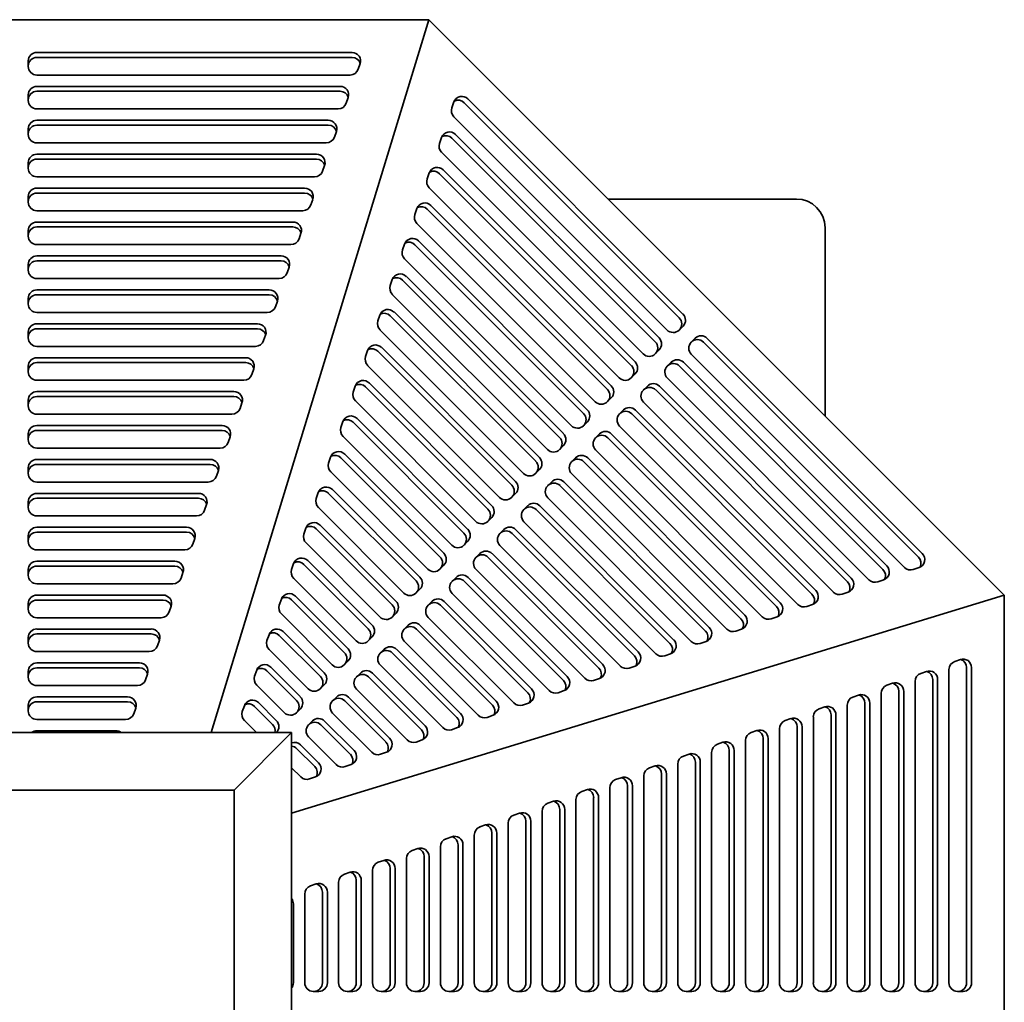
# Model space of a CAD drawing. Header units: millimetres. Extents: x 287 to 973, y 102 to 790.
# Tile 5 of 5: x 629 to 973, y 447 to 790. Entities that reach past the tile are written whole.
import ezdxf

# ---------------------------------------------------------------- set-up
doc = ezdxf.new("R2010")
doc.units = ezdxf.units.MM
doc.header["$LTSCALE"] = 3
doc.layers.add('Krawędzie widoczne(ISO)', color=7, linetype='Continuous', lineweight=35, true_color=0x262659)

msp = doc.modelspace()

# ---------------------------------------------------------------- linework, layer by layer
at = {"layer": 'Krawędzie widoczne(ISO)'}
for p, q in [((488.13, 789.5), (771.87, 789.5)), ((695.97, 541), (771.87, 789.5)), ((771.87, 789.5), (972.5, 588.87)), ((635.21, 778.09), (745.08, 778.09)), ((635.21, 776.37), (745.08, 776.37)), ((632.21, 773.17), (632.21, 775.13)), ((747.91, 774.18), (747.23, 772.21)), ((744.39, 770.21), (635.21, 770.21)), ((635.21, 766.27), (740.91, 766.27)), ((632.21, 761.34), (632.21, 763.31)), ((635.21, 764.55), (740.91, 764.55)), ((743.75, 762.36), (743.07, 760.39)), ((779.9, 758.76), (780.61, 760.82)), ((784.2, 760.58), (859.14, 685.61)), ((785.51, 761.89), (860.45, 686.92)), ((740.23, 758.39), (635.21, 758.39)), ((854.89, 681.36), (780.62, 755.66)), ((635.21, 754.45), (736.8, 754.45)), ((635.21, 752.73), (736.8, 752.73)), ((632.21, 749.52), (632.21, 751.49)), ((739.64, 750.53), (738.95, 748.56)), ((775.6, 746.38), (776.31, 748.44)), ((781.21, 749.51), (852.11, 678.58)), ((736.11, 746.57), (635.21, 746.57)), ((779.9, 748.2), (850.8, 677.27)), ((635.21, 742.63), (732.68, 742.63)), ((846.55, 673.03), (776.32, 743.28)), ((632.21, 737.7), (632.21, 739.67)), ((635.21, 740.91), (732.68, 740.91)), ((735.52, 738.71), (734.84, 736.74)), ((732, 734.75), (635.21, 734.75)), ((771.3, 734), (772.02, 736.07)), ((775.6, 735.82), (842.46, 668.94)), ((776.91, 737.13), (843.77, 670.25)), ((632.21, 725.88), (632.21, 727.85)), ((635.21, 730.8), (728.57, 730.8)), ((635.21, 729.09), (728.57, 729.09)), ((838.22, 664.69), (772.03, 730.9)), ((731.41, 726.89), (730.72, 724.92)), ((772.61, 724.75), (835.44, 661.91)), ((900, 727), (834.37, 727)), ((727.88, 722.92), (635.21, 722.92)), ((767, 721.62), (767.72, 723.69)), ((771.3, 723.44), (834.12, 660.6)), ((635.21, 718.98), (724.45, 718.98)), ((829.88, 656.35), (767.73, 718.52)), ((632.21, 714.06), (632.21, 716.03)), ((635.21, 717.27), (724.45, 717.27)), ((727.29, 715.07), (726.61, 713.1)), ((910, 651.37), (910, 717)), ((723.77, 711.1), (635.21, 711.1)), ((762.7, 709.25), (763.42, 711.31)), ((767, 711.06), (825.78, 652.26)), ((768.31, 712.37), (827.1, 653.57)), ((632.21, 702.24), (632.21, 704.21)), ((635.21, 707.16), (720.34, 707.16)), ((635.21, 705.44), (720.34, 705.44)), ((821.54, 648.02), (763.43, 706.14)), ((723.18, 703.25), (722.49, 701.28)), ((719.65, 699.28), (635.21, 699.28)), ((758.4, 696.87), (759.12, 698.93)), ((762.7, 698.68), (817.45, 643.93)), ((764.02, 699.99), (818.76, 645.24)), ((635.21, 695.34), (716.23, 695.34)), ((635.21, 693.62), (716.23, 693.62)), ((813.2, 639.68), (759.13, 693.76)), ((632.21, 690.41), (632.21, 692.38)), ((719.06, 691.43), (718.38, 689.46)), ((715.54, 687.46), (635.21, 687.46)), ((759.72, 687.62), (810.42, 636.9)), ((635.21, 683.52), (712.11, 683.52)), ((754.11, 684.49), (754.82, 686.55)), ((758.41, 686.3), (809.11, 635.59)), ((632.21, 678.59), (632.21, 680.56)), ((635.21, 681.8), (712.11, 681.8)), ((804.86, 631.34), (754.83, 681.38)), ((860.49, 682.71), (859.1, 681.33)), ((714.95, 679.6), (714.26, 677.63)), ((863.31, 677.05), (863.42, 677.16)), ((863.34, 677.08), (864.73, 678.47)), ((867.62, 677.12), (942.57, 602.15)), ((868.94, 678.43), (943.88, 603.47)), ((711.42, 675.64), (635.21, 675.64)), ((749.81, 672.11), (750.52, 674.17)), ((754.11, 673.93), (800.77, 627.25)), ((755.42, 675.24), (802.08, 628.56)), ((852.15, 674.38), (850.76, 672.99)), ((937.65, 598.58), (863.38, 672.88)), ((635.21, 671.7), (708, 671.7)), ((635.21, 669.98), (708, 669.98)), ((855, 668.75), (856.39, 670.13)), ((860.6, 670.1), (931.5, 599.17)), ((632.21, 666.77), (632.21, 668.74)), ((710.83, 667.78), (710.15, 665.81)), ((796.52, 623.01), (750.53, 669.01)), ((843.81, 666.04), (842.42, 664.65)), ((854.97, 668.72), (855.08, 668.82)), ((859.29, 668.79), (930.19, 597.86)), ((707.31, 663.82), (635.21, 663.82)), ((751.12, 662.86), (793.74, 620.23)), ((925.27, 594.29), (855.04, 664.54)), ((635.21, 659.87), (703.88, 659.87)), ((745.51, 659.73), (746.23, 661.79)), ((749.81, 661.55), (792.43, 618.92)), ((846.63, 660.38), (846.74, 660.49)), ((846.66, 660.41), (848.05, 661.8)), ((850.95, 660.45), (917.81, 593.57)), ((852.26, 661.76), (919.12, 594.88)), ((632.21, 654.95), (632.21, 656.92)), ((635.21, 658.16), (703.88, 658.16)), ((706.72, 655.96), (706.03, 653.99)), ((788.18, 614.67), (746.24, 656.63)), ((835.47, 657.71), (834.08, 656.32)), ((912.89, 589.99), (846.7, 656.2)), ((838.32, 652.07), (839.71, 653.46)), ((843.92, 653.42), (906.74, 590.58)), ((703.19, 651.99), (635.21, 651.99)), ((741.21, 647.35), (741.93, 649.42)), ((745.51, 649.17), (784.09, 610.58)), ((746.82, 650.48), (785.4, 611.89)), ((827.13, 649.37), (825.74, 647.98)), ((838.3, 652.04), (838.4, 652.15)), ((842.61, 652.11), (905.43, 589.27)), ((635.21, 648.05), (699.77, 648.05)), ((635.21, 646.34), (699.77, 646.34)), ((900.51, 585.7), (838.36, 647.87)), ((632.21, 643.13), (632.21, 645.1)), ((702.6, 644.14), (701.92, 642.17)), ((779.84, 606.33), (741.94, 644.25)), ((829.96, 643.71), (830.06, 643.81)), ((829.99, 643.74), (831.37, 645.13)), ((834.27, 643.78), (893.05, 584.98)), ((835.58, 645.09), (894.36, 586.29)), ((699.08, 640.17), (635.21, 640.17)), ((818.79, 641.03), (817.4, 639.64)), ((888.13, 581.4), (830.02, 639.53)), ((635.21, 636.23), (695.65, 636.23)), ((736.91, 634.97), (737.63, 637.04)), ((741.21, 636.79), (775.75, 602.24)), ((742.52, 638.1), (777.06, 603.55)), ((821.62, 635.37), (821.72, 635.48)), ((821.65, 635.4), (823.04, 636.79)), ((825.93, 635.44), (880.67, 580.68)), ((827.24, 636.75), (881.98, 581.99)), ((632.21, 631.31), (632.21, 633.28)), ((635.21, 634.51), (695.65, 634.51)), ((698.49, 632.32), (697.8, 630.35)), ((771.5, 598), (737.64, 631.87)), ((810.45, 632.7), (809.06, 631.31)), ((694.97, 628.35), (635.21, 628.35)), ((813.31, 627.06), (814.7, 628.45)), ((818.9, 628.41), (869.6, 577.7)), ((875.75, 577.11), (821.68, 631.19)), ((738.23, 625.72), (768.72, 595.22)), ((813.28, 627.03), (813.38, 627.14)), ((817.59, 627.1), (868.29, 576.39)), ((632.21, 619.48), (632.21, 621.45)), ((635.21, 624.41), (691.54, 624.41)), ((635.21, 622.69), (691.54, 622.69)), ((732.61, 622.6), (733.33, 624.66)), ((736.91, 624.41), (767.41, 593.91)), ((802.12, 624.36), (800.73, 622.97)), ((863.37, 572.82), (813.34, 622.86)), ((694.37, 620.5), (693.69, 618.53)), ((763.16, 589.66), (733.34, 619.49)), ((804.94, 618.7), (805.05, 618.8)), ((804.97, 618.73), (806.36, 620.12)), ((809.25, 618.77), (855.91, 572.09)), ((810.56, 620.08), (857.22, 573.4)), ((690.85, 616.53), (635.21, 616.53)), ((793.78, 616.02), (792.39, 614.63)), ((850.99, 568.52), (805, 614.52)), ((635.21, 612.59), (687.42, 612.59)), ((728.32, 610.22), (729.03, 612.28)), ((732.62, 612.03), (759.07, 585.57)), ((733.93, 613.35), (760.38, 586.88)), ((796.63, 610.39), (798.02, 611.78)), ((802.22, 611.74), (844.84, 569.11)), ((632.21, 607.66), (632.21, 609.63)), ((635.21, 610.87), (687.42, 610.87)), ((690.26, 608.67), (689.57, 606.7)), ((785.44, 607.69), (784.05, 606.3)), ((796.6, 610.36), (796.71, 610.47)), ((800.91, 610.43), (843.53, 567.8)), ((686.74, 604.71), (635.21, 604.71)), ((754.82, 581.32), (729.04, 607.11)), ((838.61, 564.23), (796.66, 606.18)), ((635.21, 600.77), (683.31, 600.77)), ((729.63, 600.97), (752.04, 578.55)), ((788.26, 602.02), (788.37, 602.13)), ((788.29, 602.05), (789.68, 603.44)), ((792.57, 602.09), (831.15, 563.5)), ((793.89, 603.4), (832.46, 564.82)), ((632.21, 595.84), (632.21, 597.81)), ((635.21, 599.05), (683.31, 599.05)), ((724.02, 597.84), (724.73, 599.9)), ((728.32, 599.65), (750.73, 577.23)), ((777.1, 599.35), (775.71, 597.96)), ((826.23, 559.93), (788.33, 597.85)), ((942.82, 598.57), (940.75, 597.86)), ((686.14, 596.85), (685.46, 594.88)), ((746.49, 572.99), (724.74, 594.74)), ((779.95, 593.72), (781.34, 595.11)), ((785.55, 595.07), (820.08, 560.52)), ((930.44, 594.28), (928.37, 593.56)), ((682.62, 592.89), (635.21, 592.89)), ((768.76, 591.01), (767.37, 589.62)), ((779.92, 593.69), (780.03, 593.79)), ((784.23, 593.76), (818.77, 559.21)), ((635.21, 588.94), (679.19, 588.94)), ((635.21, 587.23), (679.19, 587.23)), ((719.72, 585.46), (720.44, 587.52)), ((972.5, 588.87), (724, 512.97)), ((724.02, 587.28), (742.39, 568.9)), ((725.33, 588.59), (743.71, 570.21)), ((813.85, 555.64), (779.99, 589.51)), ((918.06, 589.98), (915.99, 589.27)), ((972.5, 588.87), (972.5, 305.14)), ((632.21, 584.02), (632.21, 585.99)), ((682.03, 585.03), (681.34, 583.06)), ((771.58, 585.35), (771.69, 585.46)), ((771.61, 585.38), (773, 586.77)), ((775.89, 585.42), (806.39, 554.91)), ((777.21, 586.73), (807.7, 556.23)), ((905.68, 585.69), (903.61, 584.97)), ((678.51, 581.06), (635.21, 581.06)), ((738.15, 564.65), (720.45, 582.36)), ((760.42, 582.68), (759.03, 581.29)), ((801.47, 551.34), (771.65, 581.17)), ((893.3, 581.39), (891.23, 580.68)), ((635.21, 577.12), (675.08, 577.12)), ((763.24, 577.01), (763.35, 577.12)), ((763.27, 577.04), (764.66, 578.43)), ((767.56, 577.08), (794.01, 550.62)), ((768.87, 578.4), (795.32, 551.93)), ((880.92, 577.1), (878.85, 576.38)), ((632.21, 572.2), (632.21, 574.17)), ((635.21, 575.41), (675.08, 575.41)), ((715.42, 573.08), (716.14, 575.14)), ((719.72, 574.9), (734.05, 560.56)), ((721.03, 576.21), (735.37, 561.87)), ((752.08, 574.34), (750.69, 572.95)), ((677.91, 573.21), (677.23, 571.24)), ((729.81, 556.31), (716.15, 569.98)), ((754.93, 568.71), (756.32, 570.1)), ((760.53, 570.06), (782.94, 547.64)), ((789.09, 547.05), (763.31, 572.84)), ((868.54, 572.8), (866.47, 572.09)), ((674.39, 569.24), (635.21, 569.24)), ((754.9, 568.68), (755.01, 568.78)), ((759.22, 568.75), (781.63, 546.32)), ((856.16, 568.51), (854.09, 567.79)), ((955.2, 565.81), (957.17, 566.49)), ((635.21, 565.3), (670.96, 565.3)), ((635.21, 563.58), (670.96, 563.58)), ((716.73, 563.83), (727.03, 553.54)), ((743.74, 566), (742.35, 564.61)), ((776.71, 542.75), (754.97, 564.5)), ((843.78, 564.21), (841.71, 563.5)), ((959.37, 563.65), (959.37, 453.79)), ((961.09, 563.65), (961.09, 453.79)), ((632.21, 560.38), (632.21, 562.35)), ((673.8, 561.39), (673.11, 559.42)), ((711.12, 560.7), (711.84, 562.77)), ((715.42, 562.52), (725.72, 552.22)), ((746.57, 560.34), (746.67, 560.45)), ((746.59, 560.37), (747.98, 561.76)), ((750.88, 560.41), (769.25, 542.03)), ((752.19, 561.72), (770.56, 543.34)), ((831.4, 559.92), (829.33, 559.2)), ((943.38, 561.64), (945.35, 562.33)), ((953.21, 453.79), (953.21, 562.97)), ((670.28, 557.42), (635.21, 557.42)), ((721.47, 547.98), (711.85, 557.6)), ((735.4, 557.67), (734.01, 556.28)), ((764.33, 538.46), (746.63, 556.16)), ((931.56, 557.53), (933.53, 558.21)), ((941.38, 453.79), (941.38, 558.81)), ((947.55, 559.49), (947.55, 453.79)), ((949.26, 559.49), (949.26, 453.79)), ((635.21, 553.48), (666.85, 553.48)), ((738.25, 552.03), (739.64, 553.42)), ((743.85, 553.39), (758.18, 539.05)), ((819.02, 555.63), (816.95, 554.91)), ((919.74, 553.41), (921.71, 554.1)), ((929.56, 453.79), (929.56, 554.69)), ((935.73, 555.38), (935.73, 453.79)), ((937.44, 555.38), (937.44, 453.79)), ((632.21, 548.55), (632.21, 550.52)), ((635.21, 551.76), (666.85, 551.76)), ((669.68, 549.57), (669, 547.6)), ((706.82, 548.32), (707.54, 550.39)), ((711.12, 550.14), (717.38, 543.89)), ((712.44, 551.45), (718.69, 545.2)), ((727.06, 549.33), (725.67, 547.94)), ((738.23, 552), (738.33, 552.11)), ((742.54, 552.07), (756.87, 537.74)), ((806.64, 551.33), (804.57, 550.61)), ((907.92, 549.3), (909.89, 549.98)), ((917.74, 453.79), (917.74, 550.58)), ((923.9, 551.26), (923.9, 453.79)), ((925.62, 551.26), (925.62, 453.79)), ((751.95, 534.16), (738.29, 547.83)), ((794.26, 547.04), (792.19, 546.32)), ((896.09, 545.18), (898.06, 545.87)), ((905.92, 453.79), (905.92, 546.46)), ((912.08, 547.15), (912.08, 453.79)), ((913.8, 547.15), (913.8, 453.79)), ((666.16, 545.6), (635.21, 545.6)), ((711.77, 541), (707.55, 545.22)), ((729.89, 543.67), (729.99, 543.77)), ((729.92, 543.7), (731.31, 545.09)), ((734.2, 543.74), (744.49, 533.44)), ((735.51, 545.05), (745.8, 534.75)), ((781.88, 542.74), (779.81, 542.03)), ((900.26, 543.03), (900.26, 453.79)), ((901.98, 543.03), (901.98, 453.79)), ((724, 541), (536, 541)), ((635.21, 541.66), (662.73, 541.66)), ((704, 521), (724, 541)), ((724, 353), (724, 541)), ((739.57, 529.87), (729.95, 539.49)), ((884.27, 541.07), (886.24, 541.75)), ((894.1, 453.79), (894.1, 542.35)), ((727.17, 536.71), (733.42, 530.46)), ((769.5, 538.45), (767.43, 537.73)), ((872.45, 536.95), (874.42, 537.64)), ((882.28, 453.79), (882.28, 538.23)), ((888.44, 538.92), (888.44, 453.79)), ((890.16, 538.92), (890.16, 453.79)), ((725.86, 535.4), (732.11, 529.15)), ((757.12, 534.15), (755.05, 533.44)), ((860.63, 532.84), (862.6, 533.52)), ((870.45, 453.79), (870.45, 534.12)), ((876.62, 534.8), (876.62, 453.79)), ((878.33, 534.8), (878.33, 453.79)), ((727.19, 525.57), (724, 528.77)), ((744.74, 529.86), (742.67, 529.14)), ((848.81, 528.72), (850.78, 529.41)), ((858.63, 453.79), (858.63, 530)), ((864.8, 530.69), (864.8, 453.79)), ((866.51, 530.69), (866.51, 453.79)), ((732.36, 525.56), (730.29, 524.85)), ((836.99, 524.61), (838.96, 525.3)), ((846.81, 453.79), (846.81, 525.89)), ((852.97, 526.57), (852.97, 453.79)), ((854.69, 526.57), (854.69, 453.79)), ((841.15, 522.46), (841.15, 453.79)), ((842.87, 522.46), (842.87, 453.79)), ((556, 521), (704, 521)), ((704, 521), (704, 373)), ((825.16, 520.49), (827.13, 521.18)), ((834.99, 453.79), (834.99, 521.77)), ((813.34, 516.38), (815.31, 517.07)), ((823.17, 453.79), (823.17, 517.66)), ((829.33, 518.34), (829.33, 453.79)), ((831.05, 518.34), (831.05, 453.79)), ((801.52, 512.27), (803.49, 512.95)), ((811.35, 453.79), (811.35, 513.54)), ((817.51, 514.23), (817.51, 453.79)), ((819.23, 514.23), (819.23, 453.79)), ((789.7, 508.15), (791.67, 508.84)), ((799.52, 453.79), (799.52, 509.43)), ((805.69, 510.11), (805.69, 453.79)), ((807.41, 510.11), (807.41, 453.79)), ((777.88, 504.04), (779.85, 504.72)), ((787.7, 453.79), (787.7, 505.31)), ((793.87, 506), (793.87, 453.79)), ((795.58, 506), (795.58, 453.79)), ((782.04, 501.88), (782.04, 453.79)), ((783.76, 501.88), (783.76, 453.79)), ((766.06, 499.92), (768.03, 500.61)), ((770.22, 497.77), (770.22, 453.79)), ((771.94, 497.77), (771.94, 453.79)), ((775.88, 453.79), (775.88, 501.2)), ((754.23, 495.81), (756.2, 496.49)), ((764.06, 453.79), (764.06, 497.08)), ((742.41, 491.69), (744.38, 492.38)), ((752.24, 453.79), (752.24, 492.97)), ((758.4, 493.65), (758.4, 453.79)), ((760.12, 493.65), (760.12, 453.79)), ((730.59, 487.58), (732.56, 488.26)), ((740.42, 453.79), (740.42, 488.85)), ((746.58, 489.54), (746.58, 453.79)), ((748.3, 489.54), (748.3, 453.79)), ((728.59, 453.79), (728.59, 484.74)), ((734.76, 485.42), (734.76, 453.79)), ((736.48, 485.42), (736.48, 453.79)), ((724.65, 481.31), (724.65, 453.79)), ((733.52, 450.79), (731.55, 450.79)), ((745.34, 450.79), (743.37, 450.79)), ((757.16, 450.79), (755.19, 450.79)), ((768.98, 450.79), (767.01, 450.79)), ((780.81, 450.79), (778.84, 450.79)), ((792.63, 450.79), (790.66, 450.79)), ((804.45, 450.79), (802.48, 450.79)), ((816.27, 450.79), (814.3, 450.79)), ((828.09, 450.79), (826.12, 450.79)), ((839.91, 450.79), (837.94, 450.79)), ((851.74, 450.79), (849.77, 450.79)), ((863.56, 450.79), (861.59, 450.79)), ((875.38, 450.79), (873.41, 450.79)), ((887.2, 450.79), (885.23, 450.79)), ((899.02, 450.79), (897.05, 450.79)), ((910.84, 450.79), (908.87, 450.79)), ((922.67, 450.79), (920.7, 450.79)), ((934.49, 450.79), (932.52, 450.79)), ((946.31, 450.79), (944.34, 450.79)), ((958.13, 450.79), (956.16, 450.79))]:
    msp.add_line(p, q, dxfattribs=at)
msp.add_arc((900, 717), 10, 0, 90, dxfattribs=at)
for centre, major_axis, ratio, start_param, end_param in [((635.21, 775.13), (-3, 0), 0.985138, 4.712389, 6.283185), ((635.21, 773.42), (-3, 0), 0.985138, 4.712389, 6.283185), ((745.08, 775.13), (3, 0), 0.985138, 5.952847, 7.853982), ((745.08, 773.42), (3, 0), 0.985138, 0.294852, 1.570796), ((635.21, 773.17), (-3, 0), 0.985138, 0, 1.570796), ((744.39, 773.17), (3, 0), 0.985138, 4.712389, 5.952847), ((635.21, 763.31), (-3, 0), 0.985138, 4.712389, 6.283185), ((740.91, 763.31), (3, 0), 0.985138, 5.952847, 7.853982), ((635.21, 761.6), (-3, 0), 0.985138, 4.712389, 6.283185), ((740.91, 761.6), (3, 0), 0.985138, 0.294852, 1.570796), ((783.42, 759.8), (-2.12, 2.12), 0.982624, 4.71224, 6.727528), ((635.21, 761.34), (-3, 0), 0.985138, 0, 1.570796), ((740.23, 761.34), (3, 0), 0.985138, 4.712389, 5.952847), ((782.71, 757.74), (-2.12, 2.12), 0.982624, 0.444343, 1.570648), ((782.11, 758.49), (-2.12, 2.12), 0.982624, 4.71224, 5.962924), ((635.21, 751.49), (-3, 0), 0.985138, 4.712389, 6.283185), ((635.21, 749.77), (-3, 0), 0.985138, 4.712389, 6.283185), ((736.8, 751.49), (3, 0), 0.985138, 5.952847, 7.853982), ((736.8, 749.77), (3, 0), 0.985138, 0.294852, 1.570796), ((635.21, 749.52), (-3, 0), 0.985138, 0, 1.570796), ((736.11, 749.52), (3, 0), 0.985138, 4.712389, 5.952847), ((779.12, 747.42), (-2.12, 2.12), 0.982624, 4.71224, 6.727528), ((777.81, 746.11), (-2.12, 2.12), 0.982624, 4.71224, 5.962924), ((778.41, 745.36), (-2.12, 2.12), 0.982624, 0.444343, 1.570648), ((635.21, 739.67), (-3, 0), 0.985138, 4.712389, 6.283185), ((732.68, 739.67), (3, 0), 0.985138, 5.952847, 7.853982), ((635.21, 737.95), (-3, 0), 0.985138, 4.712389, 6.283185), ((732.68, 737.95), (3, 0), 0.985138, 0.294852, 1.570796), ((774.83, 735.05), (-2.12, 2.12), 0.982624, 4.71224, 6.727528), ((635.21, 737.7), (-3, 0), 0.985138, 0, 1.570796), ((732, 737.7), (3, 0), 0.985138, 4.712389, 5.952847), ((773.51, 733.73), (-2.12, 2.12), 0.982624, 4.71224, 5.962924), ((774.11, 732.98), (-2.12, 2.12), 0.982624, 0.444343, 1.570648), ((635.21, 727.85), (-3, 0), 0.985138, 4.712389, 6.283185), ((635.21, 726.13), (-3, 0), 0.985138, 4.712389, 6.283185), ((728.57, 727.85), (3, 0), 0.985138, 5.952847, 7.853982), ((728.57, 726.13), (3, 0), 0.985138, 0.294852, 1.570796), ((635.21, 725.88), (-3, 0), 0.985138, 0, 1.570796), ((727.88, 725.88), (3, 0), 0.985138, 4.712389, 5.952847), ((770.53, 722.67), (-2.12, 2.12), 0.982624, 4.71224, 6.727528), ((769.22, 721.36), (-2.12, 2.12), 0.982624, 4.71224, 5.962924), ((769.81, 720.6), (-2.12, 2.12), 0.982624, 0.444343, 1.570648), ((635.21, 716.03), (-3, 0), 0.985138, 4.712389, 6.283185), ((724.45, 716.03), (3, 0), 0.985138, 5.952847, 7.853982), ((635.21, 714.31), (-3, 0), 0.985138, 4.712389, 6.283185), ((635.21, 714.06), (-3, 0), 0.985138, 0, 1.570796), ((724.45, 714.31), (3, 0), 0.985138, 0.294852, 1.570796), ((723.77, 714.06), (3, 0), 0.985138, 4.712389, 5.952847), ((766.23, 710.29), (-2.12, 2.12), 0.982624, 4.71224, 6.727528), ((764.92, 708.98), (-2.12, 2.12), 0.982624, 4.71224, 5.962924), ((765.51, 708.23), (-2.12, 2.12), 0.982624, 0.444343, 1.570648), ((635.21, 704.21), (-3, 0), 0.985138, 4.712389, 6.283185), ((635.21, 702.49), (-3, 0), 0.985138, 4.712389, 6.283185), ((720.34, 704.21), (3, 0), 0.985138, 5.952847, 7.853982), ((720.34, 702.49), (3, 0), 0.985138, 0.294852, 1.570796), ((635.21, 702.24), (-3, 0), 0.985138, 0, 1.570796), ((719.65, 702.24), (3, 0), 0.985138, 4.712389, 5.952847), ((761.93, 697.91), (-2.12, 2.12), 0.982624, 4.71224, 6.727528), ((760.62, 696.6), (-2.12, 2.12), 0.982624, 4.71224, 5.962924), ((635.21, 692.38), (-3, 0), 0.985138, 4.712389, 6.283185), ((635.21, 690.67), (-3, 0), 0.985138, 4.712389, 6.283185), ((716.23, 692.38), (3, 0), 0.985138, 5.952847, 7.853982), ((716.23, 690.67), (3, 0), 0.985138, 0.294852, 1.570796), ((761.22, 695.85), (-2.12, 2.12), 0.982624, 0.444343, 1.570648), ((635.21, 690.41), (-3, 0), 0.985138, 0, 1.570796), ((715.54, 690.41), (3, 0), 0.985138, 4.712389, 5.952847), ((757.63, 685.53), (-2.12, 2.12), 0.982624, 4.71224, 6.727528), ((756.32, 684.22), (-2.12, 2.12), 0.982624, 4.71224, 5.962924), ((858.37, 684.84), (2.12, -2.12), 0.982624, 6.283037, 7.853833), ((635.21, 680.56), (-3, 0), 0.985138, 4.712389, 6.283185), ((712.11, 680.56), (3, 0), 0.985138, 5.952847, 7.853982), ((756.92, 683.47), (-2.12, 2.12), 0.982624, 0.444343, 1.570648), ((857.06, 683.52), (2.12, -2.12), 0.982624, 0.013532, 1.570648), ((635.21, 678.85), (-3, 0), 0.985138, 4.712389, 6.283185), ((712.11, 678.85), (3, 0), 0.985138, 0.294852, 1.570796), ((856.98, 683.45), (2.12, -2.12), 0.982624, 4.71224, 6.283037), ((635.21, 678.59), (-3, 0), 0.985138, 0, 1.570796), ((711.42, 678.59), (3, 0), 0.985138, 4.712389, 5.952847), ((753.33, 673.15), (-2.12, 2.12), 0.982624, 4.71224, 6.727528), ((848.72, 675.19), (2.12, -2.12), 0.982624, 0.013532, 1.570648), ((850.03, 676.5), (2.12, -2.12), 0.982624, 6.283037, 7.853833), ((865.46, 674.96), (-2.12, 2.12), 0.982624, 6.283037, 7.853833), ((865.54, 675.04), (-2.12, 2.12), 0.982624, 4.71224, 6.283037), ((866.85, 676.35), (-2.12, 2.12), 0.982624, 4.71224, 6.283037), ((752.02, 671.84), (-2.12, 2.12), 0.982624, 4.71224, 5.962924), ((848.64, 675.11), (2.12, -2.12), 0.982624, 4.71224, 6.283037), ((635.21, 668.74), (-3, 0), 0.985138, 4.712389, 6.283185), ((635.21, 667.02), (-3, 0), 0.985138, 4.712389, 6.283185), ((708, 668.74), (3, 0), 0.985138, 5.952847, 7.853982), ((708, 667.02), (3, 0), 0.985138, 0.294852, 1.570796), ((752.62, 671.09), (-2.12, 2.12), 0.982624, 0.444343, 1.570648), ((841.69, 668.16), (2.12, -2.12), 0.982624, 6.283037, 7.853833), ((857.2, 666.7), (-2.12, 2.12), 0.982624, 4.71224, 6.283037), ((858.51, 668.01), (-2.12, 2.12), 0.982624, 4.71224, 6.283037), ((635.21, 666.77), (-3, 0), 0.985138, 0, 1.570796), ((840.38, 666.85), (2.12, -2.12), 0.982624, 0.013532, 1.570648), ((857.12, 666.62), (-2.12, 2.12), 0.982624, 6.283037, 7.853833), ((707.31, 666.77), (3, 0), 0.985138, 4.712389, 5.952847), ((749.04, 660.78), (-2.12, 2.12), 0.982624, 4.71224, 6.727528), ((747.72, 659.46), (-2.12, 2.12), 0.982624, 4.71224, 5.962924), ((840.3, 666.77), (2.12, -2.12), 0.982624, 4.71224, 6.283037), ((850.17, 659.68), (-2.12, 2.12), 0.982624, 4.71224, 6.283037), ((635.21, 656.92), (-3, 0), 0.985138, 4.712389, 6.283185), ((703.88, 656.92), (3, 0), 0.985138, 5.952847, 7.853982), ((748.32, 658.71), (-2.12, 2.12), 0.982624, 0.444343, 1.570648), ((832.04, 658.51), (2.12, -2.12), 0.982624, 0.013532, 1.570648), ((833.35, 659.83), (2.12, -2.12), 0.982624, 6.283037, 7.853833), ((848.78, 658.29), (-2.12, 2.12), 0.982624, 6.283037, 7.853833), ((848.86, 658.36), (-2.12, 2.12), 0.982624, 4.71224, 6.283037), ((635.21, 655.2), (-3, 0), 0.985138, 4.712389, 6.283185), ((703.88, 655.2), (3, 0), 0.985138, 0.294852, 1.570796), ((831.96, 658.44), (2.12, -2.12), 0.982624, 4.71224, 6.283037), ((635.21, 654.95), (-3, 0), 0.985138, 0, 1.570796), ((703.19, 654.95), (3, 0), 0.985138, 4.712389, 5.952847), ((823.7, 650.18), (2.12, -2.12), 0.982624, 0.013532, 1.570648), ((825.01, 651.49), (2.12, -2.12), 0.982624, 6.283037, 7.853833), ((840.52, 650.03), (-2.12, 2.12), 0.982624, 4.71224, 6.283037), ((841.84, 651.34), (-2.12, 2.12), 0.982624, 4.71224, 6.283037), ((744.74, 648.4), (-2.12, 2.12), 0.982624, 4.71224, 6.727528), ((743.43, 647.08), (-2.12, 2.12), 0.982624, 4.71224, 5.962924), ((840.45, 649.95), (-2.12, 2.12), 0.982624, 6.283037, 7.853833), ((635.21, 645.1), (-3, 0), 0.985138, 4.712389, 6.283185), ((635.21, 643.38), (-3, 0), 0.985138, 4.712389, 6.283185), ((699.77, 645.1), (3, 0), 0.985138, 5.952847, 7.853982), ((699.77, 643.38), (3, 0), 0.985138, 0.294852, 1.570796), ((744.02, 646.33), (-2.12, 2.12), 0.982624, 0.444343, 1.570648), ((823.62, 650.1), (2.12, -2.12), 0.982624, 4.71224, 6.283037), ((833.5, 643), (-2.12, 2.12), 0.982624, 4.71224, 6.283037), ((635.21, 643.13), (-3, 0), 0.985138, 0, 1.570796), ((699.08, 643.13), (3, 0), 0.985138, 4.712389, 5.952847), ((815.36, 641.84), (2.12, -2.12), 0.982624, 0.013532, 1.570648), ((816.67, 643.15), (2.12, -2.12), 0.982624, 6.283037, 7.853833), ((832.11, 641.61), (-2.12, 2.12), 0.982624, 6.283037, 7.853833), ((832.18, 641.69), (-2.12, 2.12), 0.982624, 4.71224, 6.283037), ((740.44, 636.02), (-2.12, 2.12), 0.982624, 4.71224, 6.727528), ((815.28, 641.76), (2.12, -2.12), 0.982624, 4.71224, 6.283037), ((635.21, 633.28), (-3, 0), 0.985138, 4.712389, 6.283185), ((695.65, 633.28), (3, 0), 0.985138, 5.952847, 7.853982), ((739.13, 634.71), (-2.12, 2.12), 0.982624, 4.71224, 5.962924), ((807.02, 633.5), (2.12, -2.12), 0.982624, 0.013532, 1.570648), ((808.33, 634.82), (2.12, -2.12), 0.982624, 6.283037, 7.853833), ((823.77, 633.28), (-2.12, 2.12), 0.982624, 6.283037, 7.853833), ((823.84, 633.35), (-2.12, 2.12), 0.982624, 4.71224, 6.283037), ((825.16, 634.67), (-2.12, 2.12), 0.982624, 4.71224, 6.283037), ((635.21, 631.56), (-3, 0), 0.985138, 4.712389, 6.283185), ((695.65, 631.56), (3, 0), 0.985138, 0.294852, 1.570796), ((739.72, 633.96), (-2.12, 2.12), 0.982624, 0.444343, 1.570648), ((635.21, 631.31), (-3, 0), 0.985138, 0, 1.570796), ((694.97, 631.31), (3, 0), 0.985138, 4.712389, 5.952847), ((799.99, 626.48), (2.12, -2.12), 0.982624, 6.283037, 7.853833), ((806.94, 633.43), (2.12, -2.12), 0.982624, 4.71224, 6.283037), ((816.82, 626.33), (-2.12, 2.12), 0.982624, 4.71224, 6.283037), ((736.14, 623.64), (-2.12, 2.12), 0.982624, 4.71224, 6.727528), ((734.83, 622.33), (-2.12, 2.12), 0.982624, 4.71224, 5.962924), ((798.68, 625.17), (2.12, -2.12), 0.982624, 0.013532, 1.570648), ((815.43, 624.94), (-2.12, 2.12), 0.982624, 6.283037, 7.853833), ((815.51, 625.02), (-2.12, 2.12), 0.982624, 4.71224, 6.283037), ((635.21, 621.45), (-3, 0), 0.985138, 4.712389, 6.283185), ((635.21, 619.74), (-3, 0), 0.985138, 4.712389, 6.283185), ((691.54, 621.45), (3, 0), 0.985138, 5.952847, 7.853982), ((691.54, 619.74), (3, 0), 0.985138, 0.294852, 1.570796), ((735.43, 621.58), (-2.12, 2.12), 0.982624, 0.444343, 1.570648), ((798.6, 625.09), (2.12, -2.12), 0.982624, 4.71224, 6.283037), ((635.21, 619.48), (-3, 0), 0.985138, 0, 1.570796), ((690.85, 619.48), (3, 0), 0.985138, 4.712389, 5.952847), ((790.34, 616.83), (2.12, -2.12), 0.982624, 0.013532, 1.570648), ((791.66, 618.14), (2.12, -2.12), 0.982624, 6.283037, 7.853833), ((807.09, 616.6), (-2.12, 2.12), 0.982624, 6.283037, 7.853833), ((807.17, 616.68), (-2.12, 2.12), 0.982624, 4.71224, 6.283037), ((808.48, 617.99), (-2.12, 2.12), 0.982624, 4.71224, 6.283037), ((790.27, 616.75), (2.12, -2.12), 0.982624, 4.71224, 6.283037), ((635.21, 609.63), (-3, 0), 0.985138, 4.712389, 6.283185), ((687.42, 609.63), (3, 0), 0.985138, 5.952847, 7.853982), ((731.84, 611.26), (-2.12, 2.12), 0.982624, 4.71224, 6.727528), ((730.53, 609.95), (-2.12, 2.12), 0.982624, 4.71224, 5.962924), ((783.32, 609.81), (2.12, -2.12), 0.982624, 6.283037, 7.853833), ((798.83, 608.34), (-2.12, 2.12), 0.982624, 4.71224, 6.283037), ((800.14, 609.66), (-2.12, 2.12), 0.982624, 4.71224, 6.283037), ((635.21, 607.92), (-3, 0), 0.985138, 4.712389, 6.283185), ((635.21, 607.66), (-3, 0), 0.985138, 0, 1.570796), ((687.42, 607.92), (3, 0), 0.985138, 0.294852, 1.570796), ((731.13, 609.2), (-2.12, 2.12), 0.982624, 0.444343, 1.570648), ((782, 608.49), (2.12, -2.12), 0.982624, 0.013532, 1.570648), ((798.75, 608.27), (-2.12, 2.12), 0.982624, 6.283037, 7.853833), ((686.74, 607.66), (3, 0), 0.985138, 4.712389, 5.952847), ((781.93, 608.42), (2.12, -2.12), 0.982624, 4.71224, 6.283037), ((791.8, 601.32), (-2.12, 2.12), 0.982624, 4.71224, 6.283037), ((635.21, 597.81), (-3, 0), 0.985138, 4.712389, 6.283185), ((683.31, 597.81), (3, 0), 0.985138, 5.952847, 7.853982), ((727.54, 598.88), (-2.12, 2.12), 0.982624, 4.71224, 6.727528), ((726.23, 597.57), (-2.12, 2.12), 0.982624, 4.71224, 5.962924), ((773.66, 600.16), (2.12, -2.12), 0.982624, 0.013532, 1.570648), ((774.98, 601.47), (2.12, -2.12), 0.982624, 6.283037, 7.853833), ((790.41, 599.93), (-2.12, 2.12), 0.982624, 6.283037, 7.853833), ((790.49, 600.01), (-2.12, 2.12), 0.982624, 4.71224, 6.283037), ((940.48, 600.07), (2.12, -2.12), 0.982624, 0.320262, 1.570648), ((941.8, 601.38), (2.12, -2.12), 0.982624, 5.838545, 7.853833), ((635.21, 596.09), (-3, 0), 0.985138, 4.712389, 6.283185), ((683.31, 596.09), (3, 0), 0.985138, 0.294852, 1.570796), ((726.83, 596.82), (-2.12, 2.12), 0.982624, 0.444343, 1.570648), ((773.59, 600.08), (2.12, -2.12), 0.982624, 4.71224, 6.283037), ((928.11, 595.78), (2.12, -2.12), 0.982624, 0.320262, 1.570648), ((929.42, 597.09), (2.12, -2.12), 0.982624, 5.838545, 7.853833), ((939.73, 600.67), (-2.12, 2.12), 0.982624, 1.570648, 2.696953), ((635.21, 595.84), (-3, 0), 0.985138, 0, 1.570796), ((682.62, 595.84), (3, 0), 0.985138, 4.712389, 5.952847), ((765.33, 591.82), (2.12, -2.12), 0.982624, 0.013532, 1.570648), ((766.64, 593.13), (2.12, -2.12), 0.982624, 6.283037, 7.853833), ((782.15, 591.67), (-2.12, 2.12), 0.982624, 4.71224, 6.283037), ((783.46, 592.98), (-2.12, 2.12), 0.982624, 4.71224, 6.283037), ((917.04, 592.79), (2.12, -2.12), 0.982624, 5.838545, 7.853833), ((927.35, 596.37), (-2.12, 2.12), 0.982624, 1.570648, 2.696953), ((782.07, 591.59), (-2.12, 2.12), 0.982624, 6.283037, 7.853833), ((904.66, 588.5), (2.12, -2.12), 0.982624, 5.838545, 7.853833), ((915.73, 591.48), (2.12, -2.12), 0.982624, 0.320262, 1.570648), ((635.21, 585.99), (-3, 0), 0.985138, 4.712389, 6.283185), ((635.21, 584.27), (-3, 0), 0.985138, 4.712389, 6.283185), ((679.19, 585.99), (3, 0), 0.985138, 5.952847, 7.853982), ((679.19, 584.27), (3, 0), 0.985138, 0.294852, 1.570796), ((723.25, 586.5), (-2.12, 2.12), 0.982624, 4.71224, 6.727528), ((721.93, 585.19), (-2.12, 2.12), 0.982624, 4.71224, 5.962924), ((765.25, 591.74), (2.12, -2.12), 0.982624, 4.71224, 6.283037), ((775.12, 584.65), (-2.12, 2.12), 0.982624, 4.71224, 6.283037), ((903.35, 587.19), (2.12, -2.12), 0.982624, 0.320262, 1.570648), ((914.97, 592.08), (-2.12, 2.12), 0.982624, 1.570648, 2.696953), ((635.21, 584.02), (-3, 0), 0.985138, 0, 1.570796), ((722.53, 584.44), (-2.12, 2.12), 0.982624, 0.444343, 1.570648), ((756.99, 583.49), (2.12, -2.12), 0.982624, 0.013532, 1.570648), ((758.3, 584.8), (2.12, -2.12), 0.982624, 6.283037, 7.853833), ((773.73, 583.26), (-2.12, 2.12), 0.982624, 6.283037, 7.853833), ((773.81, 583.34), (-2.12, 2.12), 0.982624, 4.71224, 6.283037), ((890.97, 582.89), (2.12, -2.12), 0.982624, 0.320262, 1.570648), ((892.28, 584.2), (2.12, -2.12), 0.982624, 5.838545, 7.853833), ((902.59, 587.78), (-2.12, 2.12), 0.982624, 1.570648, 2.696953), ((678.51, 584.02), (3, 0), 0.985138, 4.712389, 5.952847), ((756.91, 583.41), (2.12, -2.12), 0.982624, 4.71224, 6.283037), ((878.59, 578.6), (2.12, -2.12), 0.982624, 0.320262, 1.570648), ((879.9, 579.91), (2.12, -2.12), 0.982624, 5.838545, 7.853833), ((890.21, 583.49), (-2.12, 2.12), 0.982624, 1.570648, 2.696953), ((635.21, 574.17), (-3, 0), 0.985138, 4.712389, 6.283185), ((675.08, 574.17), (3, 0), 0.985138, 5.952847, 7.853982), ((718.95, 574.13), (-2.12, 2.12), 0.982624, 4.71224, 6.727528), ((748.65, 575.15), (2.12, -2.12), 0.982624, 0.013532, 1.570648), ((749.96, 576.46), (2.12, -2.12), 0.982624, 6.283037, 7.853833), ((765.39, 574.92), (-2.12, 2.12), 0.982624, 6.283037, 7.853833), ((765.47, 575), (-2.12, 2.12), 0.982624, 4.71224, 6.283037), ((766.78, 576.31), (-2.12, 2.12), 0.982624, 4.71224, 6.283037), ((867.52, 575.62), (2.12, -2.12), 0.982624, 5.838545, 7.853833), ((877.83, 579.19), (-2.12, 2.12), 0.982624, 1.570648, 2.696953), ((635.21, 572.45), (-3, 0), 0.985138, 4.712389, 6.283185), ((675.08, 572.45), (3, 0), 0.985138, 0.294852, 1.570796), ((717.64, 572.81), (-2.12, 2.12), 0.982624, 4.71224, 5.962924), ((855.14, 571.32), (2.12, -2.12), 0.982624, 5.838545, 7.853833), ((866.21, 574.3), (2.12, -2.12), 0.982624, 0.320262, 1.570648), ((635.21, 572.2), (-3, 0), 0.985138, 0, 1.570796), ((674.39, 572.2), (3, 0), 0.985138, 4.712389, 5.952847), ((718.23, 572.06), (-2.12, 2.12), 0.982624, 0.444343, 1.570648), ((741.62, 568.12), (2.12, -2.12), 0.982624, 6.283037, 7.853833), ((748.57, 575.07), (2.12, -2.12), 0.982624, 4.71224, 6.283037), ((757.13, 566.66), (-2.12, 2.12), 0.982624, 4.71224, 6.283037), ((758.44, 567.97), (-2.12, 2.12), 0.982624, 4.71224, 6.283037), ((853.83, 570.01), (2.12, -2.12), 0.982624, 0.320262, 1.570648), ((865.45, 574.9), (-2.12, 2.12), 0.982624, 1.570648, 2.696953), ((740.31, 566.81), (2.12, -2.12), 0.982624, 0.013532, 1.570648), ((757.05, 566.58), (-2.12, 2.12), 0.982624, 6.283037, 7.853833), ((841.45, 565.71), (2.12, -2.12), 0.982624, 0.320262, 1.570648), ((842.76, 567.03), (2.12, -2.12), 0.982624, 5.838545, 7.853833), ((853.07, 570.6), (-2.12, 2.12), 0.982624, 1.570648, 2.696953), ((958.13, 563.65), (0, 3), 0.985138, 4.712389, 6.613523), ((956.41, 563.65), (0, 3), 0.985138, 4.712389, 5.988333), ((635.21, 562.35), (-3, 0), 0.985138, 4.712389, 6.283185), ((635.21, 560.63), (-3, 0), 0.985138, 4.712389, 6.283185), ((670.96, 562.35), (3, 0), 0.985138, 5.952847, 7.853982), ((670.96, 560.63), (3, 0), 0.985138, 0.294852, 1.570796), ((714.65, 561.75), (-2.12, 2.12), 0.982624, 4.71224, 6.727528), ((713.34, 560.43), (-2.12, 2.12), 0.982624, 4.71224, 5.962924), ((740.23, 566.73), (2.12, -2.12), 0.982624, 4.71224, 6.283037), ((829.07, 561.42), (2.12, -2.12), 0.982624, 0.320262, 1.570648), ((830.38, 562.73), (2.12, -2.12), 0.982624, 5.838545, 7.853833), ((840.7, 566.31), (-2.12, 2.12), 0.982624, 1.570648, 2.696953), ((956.16, 562.97), (0, 3), 0.985138, 0.330338, 1.570796), ((635.21, 560.38), (-3, 0), 0.985138, 0, 1.570796), ((713.93, 559.68), (-2.12, 2.12), 0.982624, 0.444343, 1.570648), ((731.97, 558.48), (2.12, -2.12), 0.982624, 0.013532, 1.570648), ((733.28, 559.79), (2.12, -2.12), 0.982624, 6.283037, 7.853833), ((748.72, 558.25), (-2.12, 2.12), 0.982624, 6.283037, 7.853833), ((748.79, 558.33), (-2.12, 2.12), 0.982624, 4.71224, 6.283037), ((750.1, 559.64), (-2.12, 2.12), 0.982624, 4.71224, 6.283037), ((818, 558.44), (2.12, -2.12), 0.982624, 5.838545, 7.853833), ((828.32, 562.02), (-2.12, 2.12), 0.982624, 1.570648, 2.696953), ((944.34, 558.81), (0, 3), 0.985138, 0.330338, 1.570796), ((946.31, 559.49), (0, 3), 0.985138, 4.712389, 6.613523), ((944.59, 559.49), (0, 3), 0.985138, 4.712389, 5.988333), ((670.28, 560.38), (3, 0), 0.985138, 4.712389, 5.952847), ((731.89, 558.4), (2.12, -2.12), 0.982624, 4.71224, 6.283037), ((805.62, 554.14), (2.12, -2.12), 0.982624, 5.838545, 7.853833), ((816.69, 557.12), (2.12, -2.12), 0.982624, 0.320262, 1.570648), ((932.52, 554.69), (0, 3), 0.985138, 0.330338, 1.570796), ((934.49, 555.38), (0, 3), 0.985138, 4.712389, 6.613523), ((932.77, 555.38), (0, 3), 0.985138, 4.712389, 5.988333), ((635.21, 550.52), (-3, 0), 0.985138, 4.712389, 6.283185), ((666.85, 550.52), (3, 0), 0.985138, 5.952847, 7.853982), ((724.94, 551.45), (2.12, -2.12), 0.982624, 6.283037, 7.853833), ((740.45, 549.99), (-2.12, 2.12), 0.982624, 4.71224, 6.283037), ((741.77, 551.3), (-2.12, 2.12), 0.982624, 4.71224, 6.283037), ((804.31, 552.83), (2.12, -2.12), 0.982624, 0.320262, 1.570648), ((815.94, 557.72), (-2.12, 2.12), 0.982624, 1.570648, 2.696953), ((920.7, 550.58), (0, 3), 0.985138, 0.330338, 1.570796), ((922.67, 551.26), (0, 3), 0.985138, 4.712389, 6.613523), ((920.95, 551.26), (0, 3), 0.985138, 4.712389, 5.988333), ((635.21, 548.81), (-3, 0), 0.985138, 4.712389, 6.283185), ((666.85, 548.81), (3, 0), 0.985138, 0.294852, 1.570796), ((710.35, 549.37), (-2.12, 2.12), 0.982624, 4.71224, 6.727528), ((709.04, 548.06), (-2.12, 2.12), 0.982624, 4.71224, 5.962924), ((723.63, 550.14), (2.12, -2.12), 0.982624, 0.013532, 1.570648), ((740.38, 549.91), (-2.12, 2.12), 0.982624, 6.283037, 7.853833), ((791.93, 548.53), (2.12, -2.12), 0.982624, 0.320262, 1.570648), ((793.24, 549.85), (2.12, -2.12), 0.982624, 5.838545, 7.853833), ((803.56, 553.43), (-2.12, 2.12), 0.982624, 1.570648, 2.696953), ((908.87, 546.46), (0, 3), 0.985138, 0.330338, 1.570796), ((910.84, 547.15), (0, 3), 0.985138, 4.712389, 6.613523), ((909.13, 547.15), (0, 3), 0.985138, 4.712389, 5.988333), ((635.21, 548.55), (-3, 0), 0.985138, 0, 1.570796), ((666.16, 548.55), (3, 0), 0.985138, 4.712389, 5.952847), ((709.64, 547.31), (-2.12, 2.12), 0.982624, 0.444343, 1.570648), ((723.55, 550.06), (2.12, -2.12), 0.982624, 4.71224, 6.283037), ((733.43, 542.96), (-2.12, 2.12), 0.982624, 4.71224, 6.283037), ((779.55, 544.24), (2.12, -2.12), 0.982624, 0.320262, 1.570648), ((780.86, 545.55), (2.12, -2.12), 0.982624, 5.838545, 7.853833), ((791.18, 549.13), (-2.12, 2.12), 0.982624, 1.570648, 2.696953), ((899.02, 543.03), (0, 3), 0.985138, 4.712389, 6.613523), ((897.31, 543.03), (0, 3), 0.985138, 4.712389, 5.988333), ((715.29, 541.8), (2.12, -2.12), 0.982624, 0.522743, 1.570648), ((716.6, 543.11), (2.12, -2.12), 0.982624, 0.005522, 1.570648), ((732.04, 541.58), (-2.12, 2.12), 0.982624, 6.283037, 7.853833), ((732.11, 541.65), (-2.12, 2.12), 0.982624, 4.71224, 6.283037), ((768.48, 541.26), (2.12, -2.12), 0.982624, 5.838545, 7.853833), ((778.8, 544.84), (-2.12, 2.12), 0.982624, 1.570648, 2.696953), ((897.05, 542.35), (0, 3), 0.985138, 0.330338, 1.570796), ((635.21, 538.7), (3, 0), 0.985138, 1.570796, 2.248727), ((662.73, 538.7), (3, 0), 0.985138, 0.89287, 1.570796), ((756.1, 536.96), (2.12, -2.12), 0.982624, 5.838545, 7.853833), ((767.17, 539.95), (2.12, -2.12), 0.982624, 0.320262, 1.570648), ((885.23, 538.23), (0, 3), 0.985138, 0.330338, 1.570796), ((887.2, 538.92), (0, 3), 0.985138, 4.712389, 6.613523), ((885.48, 538.92), (0, 3), 0.985138, 4.712389, 5.988333), ((725.09, 534.63), (2.12, -2.12), 0.982624, 1.570648, 2.721815), ((723.78, 533.32), (2.12, -2.12), 0.982624, 1.570648, 2.271761), ((754.79, 535.65), (2.12, -2.12), 0.982624, 0.320262, 1.570648), ((766.42, 540.54), (-2.12, 2.12), 0.982624, 1.570648, 2.696953), ((873.41, 534.12), (0, 3), 0.985138, 0.330338, 1.570796), ((875.38, 534.8), (0, 3), 0.985138, 4.712389, 6.613523), ((873.66, 534.8), (0, 3), 0.985138, 4.712389, 5.988333), ((742.41, 531.36), (2.12, -2.12), 0.982624, 0.320262, 1.570648), ((743.72, 532.67), (2.12, -2.12), 0.982624, 5.838545, 7.853833), ((754.04, 536.25), (-2.12, 2.12), 0.982624, 1.570648, 2.696953), ((861.59, 530), (0, 3), 0.985138, 0.330338, 1.570796), ((863.56, 530.69), (0, 3), 0.985138, 4.712389, 6.613523), ((861.84, 530.69), (0, 3), 0.985138, 4.712389, 5.988333), ((730.03, 527.06), (2.12, -2.12), 0.982624, 0.320262, 1.570648), ((731.34, 528.37), (2.12, -2.12), 0.982624, 5.838545, 7.853833), ((741.66, 531.95), (-2.12, 2.12), 0.982624, 1.570648, 2.696953), ((849.77, 525.89), (0, 3), 0.985138, 0.330338, 1.570796), ((851.74, 526.57), (0, 3), 0.985138, 4.712389, 6.613523), ((850.02, 526.57), (0, 3), 0.985138, 4.712389, 5.988333), ((729.28, 527.66), (-2.12, 2.12), 0.982624, 1.570648, 2.696953), ((839.91, 522.46), (0, 3), 0.985138, 4.712389, 6.613523), ((838.2, 522.46), (0, 3), 0.985138, 4.712389, 5.988333), ((837.94, 521.77), (0, 3), 0.985138, 0.330338, 1.570796), ((826.12, 517.66), (0, 3), 0.985138, 0.330338, 1.570796), ((828.09, 518.34), (0, 3), 0.985138, 4.712389, 6.613523), ((826.38, 518.34), (0, 3), 0.985138, 4.712389, 5.988333), ((814.3, 513.54), (0, 3), 0.985138, 0.330338, 1.570796), ((816.27, 514.23), (0, 3), 0.985138, 4.712389, 6.613523), ((814.55, 514.23), (0, 3), 0.985138, 4.712389, 5.988333), ((802.48, 509.43), (0, 3), 0.985138, 0.330338, 1.570796), ((804.45, 510.11), (0, 3), 0.985138, 4.712389, 6.613523), ((802.73, 510.11), (0, 3), 0.985138, 4.712389, 5.988333), ((790.66, 505.31), (0, 3), 0.985138, 0.330338, 1.570796), ((792.63, 506), (0, 3), 0.985138, 4.712389, 6.613523), ((790.91, 506), (0, 3), 0.985138, 4.712389, 5.988333), ((780.81, 501.88), (0, 3), 0.985138, 4.712389, 6.613523), ((779.09, 501.88), (0, 3), 0.985138, 4.712389, 5.988333), ((778.84, 501.2), (0, 3), 0.985138, 0.330338, 1.570796), ((767.01, 497.08), (0, 3), 0.985138, 0.330338, 1.570796), ((768.98, 497.77), (0, 3), 0.985138, 4.712389, 6.613523), ((767.27, 497.77), (0, 3), 0.985138, 4.712389, 5.988333), ((755.19, 492.97), (0, 3), 0.985138, 0.330338, 1.570796), ((757.16, 493.65), (0, 3), 0.985138, 4.712389, 6.613523), ((755.45, 493.65), (0, 3), 0.985138, 4.712389, 5.988333), ((743.37, 488.85), (0, 3), 0.985138, 0.330338, 1.570796), ((745.34, 489.54), (0, 3), 0.985138, 4.712389, 6.613523), ((743.62, 489.54), (0, 3), 0.985138, 4.712389, 5.988333), ((731.55, 484.74), (0, 3), 0.985138, 0.330338, 1.570796), ((733.52, 485.42), (0, 3), 0.985138, 4.712389, 6.613523), ((731.8, 485.42), (0, 3), 0.985138, 4.712389, 5.988333), ((721.7, 481.31), (0, -3), 0.985138, 1.570796, 2.248734), ((721.7, 453.79), (0, -3), 0.985138, 0.892864, 1.570796), ((731.55, 453.79), (0, -3), 0.985138, 4.712389, 6.283185), ((731.8, 453.79), (0, -3), 0.985138, 0, 1.570796), ((733.52, 453.79), (0, -3), 0.985138, 0, 1.570796), ((743.37, 453.79), (0, -3), 0.985138, 4.712389, 6.283185), ((743.62, 453.79), (0, -3), 0.985138, 0, 1.570796), ((745.34, 453.79), (0, -3), 0.985138, 0, 1.570796), ((755.19, 453.79), (0, -3), 0.985138, 4.712389, 6.283185), ((755.45, 453.79), (0, -3), 0.985138, 0, 1.570796), ((757.16, 453.79), (0, -3), 0.985138, 0, 1.570796), ((767.01, 453.79), (0, -3), 0.985138, 4.712389, 6.283185), ((767.27, 453.79), (0, -3), 0.985138, 0, 1.570796), ((768.98, 453.79), (0, -3), 0.985138, 0, 1.570796), ((778.84, 453.79), (0, -3), 0.985138, 4.712389, 6.283185), ((779.09, 453.79), (0, -3), 0.985138, 0, 1.570796), ((780.81, 453.79), (0, -3), 0.985138, 0, 1.570796), ((790.66, 453.79), (0, -3), 0.985138, 4.712389, 6.283185), ((790.91, 453.79), (0, -3), 0.985138, 0, 1.570796), ((792.63, 453.79), (0, -3), 0.985138, 0, 1.570796), ((802.48, 453.79), (0, -3), 0.985138, 4.712389, 6.283185), ((802.73, 453.79), (0, -3), 0.985138, 0, 1.570796), ((804.45, 453.79), (0, -3), 0.985138, 0, 1.570796), ((814.3, 453.79), (0, -3), 0.985138, 4.712389, 6.283185), ((814.55, 453.79), (0, -3), 0.985138, 0, 1.570796), ((816.27, 453.79), (0, -3), 0.985138, 0, 1.570796), ((826.12, 453.79), (0, -3), 0.985138, 4.712389, 6.283185), ((826.38, 453.79), (0, -3), 0.985138, 0, 1.570796), ((828.09, 453.79), (0, -3), 0.985138, 0, 1.570796), ((837.94, 453.79), (0, -3), 0.985138, 4.712389, 6.283185), ((838.2, 453.79), (0, -3), 0.985138, 0, 1.570796), ((839.91, 453.79), (0, -3), 0.985138, 0, 1.570796), ((849.77, 453.79), (0, -3), 0.985138, 4.712389, 6.283185), ((850.02, 453.79), (0, -3), 0.985138, 0, 1.570796), ((851.74, 453.79), (0, -3), 0.985138, 0, 1.570796), ((861.59, 453.79), (0, -3), 0.985138, 4.712389, 6.283185), ((861.84, 453.79), (0, -3), 0.985138, 0, 1.570796), ((863.56, 453.79), (0, -3), 0.985138, 0, 1.570796), ((873.41, 453.79), (0, -3), 0.985138, 4.712389, 6.283185), ((873.66, 453.79), (0, -3), 0.985138, 0, 1.570796), ((875.38, 453.79), (0, -3), 0.985138, 0, 1.570796), ((885.23, 453.79), (0, -3), 0.985138, 4.712389, 6.283185), ((885.48, 453.79), (0, -3), 0.985138, 0, 1.570796), ((887.2, 453.79), (0, -3), 0.985138, 0, 1.570796), ((897.05, 453.79), (0, -3), 0.985138, 4.712389, 6.283185), ((897.31, 453.79), (0, -3), 0.985138, 0, 1.570796), ((899.02, 453.79), (0, -3), 0.985138, 0, 1.570796), ((908.87, 453.79), (0, -3), 0.985138, 4.712389, 6.283185), ((909.13, 453.79), (0, -3), 0.985138, 0, 1.570796), ((910.84, 453.79), (0, -3), 0.985138, 0, 1.570796), ((920.7, 453.79), (0, -3), 0.985138, 4.712389, 6.283185), ((920.95, 453.79), (0, -3), 0.985138, 0, 1.570796), ((922.67, 453.79), (0, -3), 0.985138, 0, 1.570796), ((932.52, 453.79), (0, -3), 0.985138, 4.712389, 6.283185), ((932.77, 453.79), (0, -3), 0.985138, 0, 1.570796), ((934.49, 453.79), (0, -3), 0.985138, 0, 1.570796), ((944.34, 453.79), (0, -3), 0.985138, 4.712389, 6.283185), ((944.59, 453.79), (0, -3), 0.985138, 0, 1.570796), ((946.31, 453.79), (0, -3), 0.985138, 0, 1.570796), ((956.16, 453.79), (0, -3), 0.985138, 4.712389, 6.283185), ((956.41, 453.79), (0, -3), 0.985138, 0, 1.570796), ((958.13, 453.79), (0, -3), 0.985138, 0, 1.570796)]:
    msp.add_ellipse(centre, major_axis=major_axis, ratio=ratio, start_param=start_param, end_param=end_param, dxfattribs=at)

doc.saveas('drawing.dxf')
